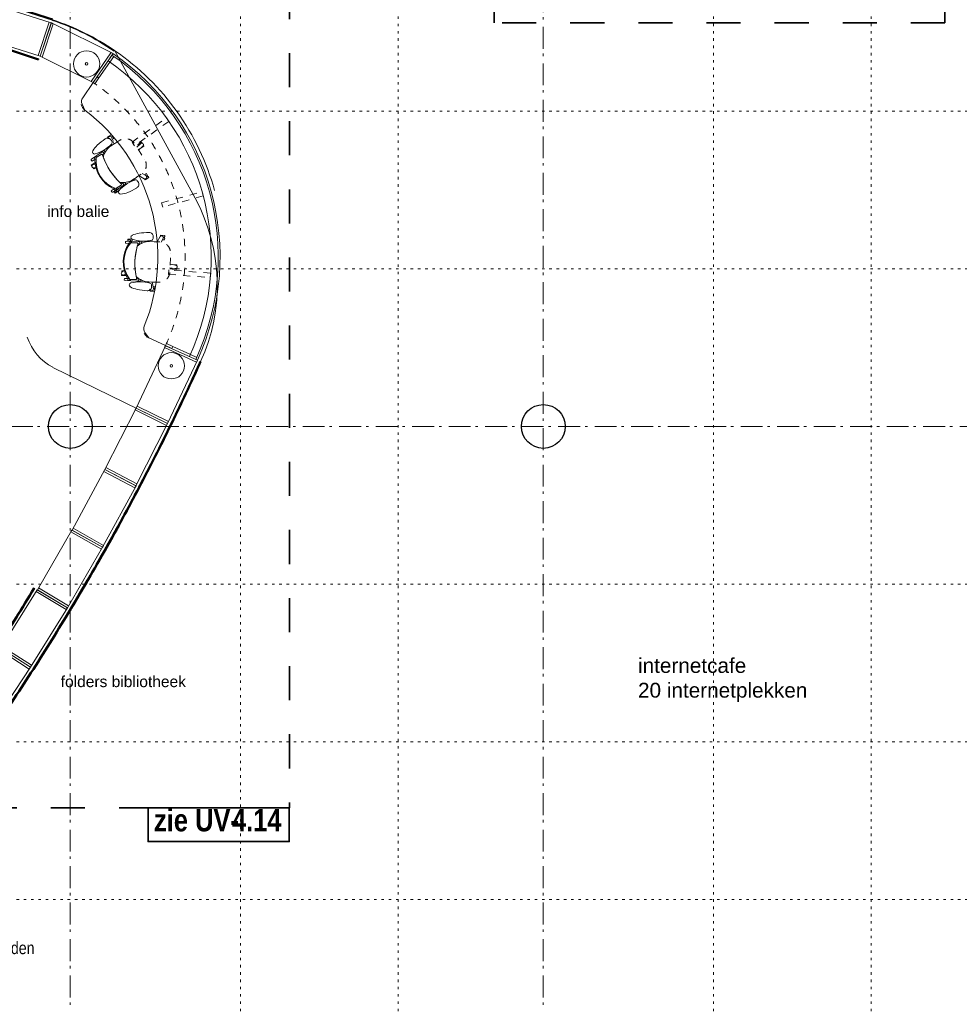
# Model space of a CAD drawing. Header units: millimetres. Extents: x 18442 to 242186, y -49554 to 63508.
# Tile 116 of 175: x 225663 to 236390, y -32956 to -21714. Entities that reach past the tile are written whole.
import ezdxf
from ezdxf.enums import TextEntityAlignment as Align

# ---------------------------------------------------------------- set-up
doc = ezdxf.new("R2010")
doc.units = ezdxf.units.MM
doc.header["$LTSCALE"] = 400
doc.header["$PDMODE"] = 1
doc.header["$PDSIZE"] = 15
for name, pattern in [('STYLE_01', [0.416641, 0.208282, -0.208359]), ('STYLE_05', [0.208282, 0.069427, -0.138855]), ('STYLE_06', [1.041641, 0.625, -0.208282, 0.069427, -0.138931]), ('STYLE_22', [1.944444, 0.972222, -0.972222])]:
    doc.linetypes.add(name, pattern=pattern)
for name, color, linetype, lineweight in [('1800_GRID', 9, 'STYLE_01', 9), ('Buitenkozijnen', 140, 'Continuous', 15), ('Fragmentaanduiding', 1, 'STYLE_22', 35), ('hulplijnen', 43, 'Continuous', 9), ('Interieur-losse inrichting', 8, 'Continuous', 5), ('mat-beton (ihwg)', 5, 'Continuous', 25), ('None', 7, 'Continuous', 9), ('Tekst', 140, 'Continuous', 15)]:
    doc.layers.add(name, color=color, linetype=linetype, lineweight=lineweight)
doc.styles.add('Abadi MT Condensed Light', font='txt', dxfattribs={"height": 176.388889})
doc.styles.add('Arial', font='arial.ttf', dxfattribs={"height": 176.388889})
doc.styles.add('Arial Narrow (bold)', font='ARIALNB.TTF', dxfattribs={"height": 172.861111})
doc.styles.get("Standard").update_dxf_attribs({"font": 'arial.ttf'})

# ---------------------------------------------------------------- blocks, each defined once
blk = doc.blocks.new('Kolom O 500')
at = {"layer": 'mat-beton (ihwg)', "lineweight": 25}
blk.add_circle((0, 0), 250, dxfattribs=at)
blk = doc.blocks.new('Fragment')
at = {"layer": 'Fragmentaanduiding', "linetype": 'Continuous', "lineweight": 35}
blk.add_lwpolyline([(-774, 197), (838, 197), (838, -190), (-774, -190)], close=True, dxfattribs=at)
at = {"layer": 'Fragmentaanduiding', "insert": (-707, 182), "char_height": 254, "attachment_point": 1, "style": 'Arial Narrow (bold)'}
blk.add_mtext('zie UV-', dxfattribs=at)
at = {"layer": 'Fragmentaanduiding', "style": 'Arial Narrow (bold)'}
blk.add_attdef('Fragment', text='', height=254, dxfattribs=at).set_placement((183, 182), align=Align.TOP_LEFT)
at = {"layer": 'None', "color": 0, "flags": 1}
blk.add_attdef('Detail', (-774, -647), '', height=254, dxfattribs=at)
blk = doc.blocks.new('kast 2 (2D)')
at = {"layer": 'None', "color": 8, "lineweight": 5}
for p, q in [((906, 2707), (904, 2700)), ((1611, 2357), (1607, 2350))]:
    blk.add_line(p, q, dxfattribs=at)
blk.add_lwpolyline([(889, 2671), (762, 2292), (1366, 1991), (1593, 2321)], close=True, dxfattribs=at)
at = {"layer": 'None', "color": 43, "lineweight": 9}
for points in [[(889, 2671), (911, 2660), (785, 2280), (762, 2292)], [(1570, 2332), (1593, 2321), (1366, 1991), (1344, 2002)]]:
    blk.add_lwpolyline(points, close=True, dxfattribs=at)
at = {"layer": 'None', "color": 8, "lineweight": 5}
for radius in [2847, 2855]:
    blk.add_arc((0, 0), radius, 55.6421, 71.4963, dxfattribs=at)
at = {"layer": 'None', "linetype": 'Continuous', "lineweight": 5}
for p in [(901, 2709), (1615, 2354)]:
    blk.add_point(p, dxfattribs=at)
blk = doc.blocks.new('kast 1a (2D)')
at = {"layer": 'hulplijnen', "color": 6, "linetype": 'Continuous', "lineweight": 50}
for radius, start, end in [(27020, 257.92, 259.5659), (27500, 257.9096, 259.5763)]:
    blk.add_arc((0, 0), radius, start, end, dxfattribs=at)
at = {"layer": 'None', "color": 9, "linetype": 'Continuous', "lineweight": 5}
for p, q in [((-5668, -26460), (-5752, -26851)), ((-5656, -26429), (-5655, -26422)), ((-4896, -26613), (-4968, -27007)), ((-4895, -26581), (-4893, -26573))]:
    blk.add_line(p, q, dxfattribs=at)
blk.add_lwpolyline([(-5668, -26460), (-5752, -26851), (-4968, -27007), (-4896, -26613)], close=True, dxfattribs=at)
at = {"layer": 'None', "color": 43, "linetype": 'Continuous', "lineweight": 9}
for points in [[(-5668, -26460), (-5643, -26465), (-5727, -26856), (-5752, -26851)], [(-4896, -26613), (-4920, -26609), (-4993, -27002), (-4968, -27007)]]:
    blk.add_lwpolyline(points, close=True, dxfattribs=at)
at = {"layer": 'None', "color": 9, "linetype": 'Continuous', "lineweight": 5}
for radius in [27028, 27020]:
    blk.add_arc((0, 0), radius, 257.92, 259.5659, dxfattribs=at)
for p in [(-5760, -26890), (-4975, -27046)]:
    blk.add_point(p, dxfattribs=at)
blk = doc.blocks.new('kast 1 (2D)')
at = {"layer": 'hulplijnen', "color": 6, "linetype": 'Continuous', "lineweight": 50}
for start, end in [(257.9096, 259.5763), (257.92, 259.5659), (257.92, 259.5659)]:
    blk.add_arc((0, 0), 27500, start, end, dxfattribs=at)
at = {"layer": 'None', "color": 9, "linetype": 'Continuous', "lineweight": 5}
for p, q in [((-5668, -26460), (-5752, -26851)), ((-4896, -26613), (-4968, -27007)), ((-5755, -26891), (-5753, -26883)), ((-4980, -27045), (-4979, -27037))]:
    blk.add_line(p, q, dxfattribs=at)
blk.add_lwpolyline([(-5668, -26460), (-5752, -26851), (-4968, -27007), (-4896, -26613)], close=True, dxfattribs=at)
at = {"layer": 'None', "color": 43, "linetype": 'Continuous', "lineweight": 9}
for points in [[(-5668, -26460), (-5643, -26465), (-5727, -26856), (-5752, -26851)], [(-4896, -26613), (-4920, -26609), (-4993, -27002), (-4968, -27007)]]:
    blk.add_lwpolyline(points, close=True, dxfattribs=at)
at = {"layer": 'None', "color": 9, "linetype": 'Continuous', "lineweight": 5}
for radius in [27500, 27492]:
    blk.add_arc((0, 0), radius, 257.92, 259.5659, dxfattribs=at)
for p in [(-5760, -26890), (-4975, -27046)]:
    blk.add_point(p, dxfattribs=at)
blk = doc.blocks.new('m bureaustoel')
at = {"layer": 'None', "color": 43, "lineweight": 9}
for p, q in [((102, 320), (120, 356)), ((142, 309), (156, 338)), ((-229, 260), (-240, 271)), ((-238, 252), (-229, 252)), ((-235, 143), (-231, 143)), ((226, 148), (231, 148)), ((-238, 77), (-230, 77)), ((227, 82), (235, 82)), ((240, 50), (230, 52)), ((230, 11), (264, 6))]:
    blk.add_line(p, q, dxfattribs=at)
at = {"layer": 'None', "color": 43, "linetype": 'STYLE_01', "lineweight": 9}
blk.add_line((264, 3), (307, -3), dxfattribs=at)
at = {"layer": 'None', "color": 8, "linetype": 'STYLE_01', "lineweight": 5}
for p, q in [((-230, -35), (-290, -67)), ((-270, -101), (-229, -80)), ((21, -187), (32, -251)), ((71, -243), (62, -187)), ((78, -212), (66, -213))]:
    blk.add_line(p, q, dxfattribs=at)
at = {"layer": 'None', "color": 43, "lineweight": 9, "flags": 128}
for points in [[(-213, 265), (-213, 195), (-213, 195, 0.380729), (-199, 186), (-199, 186), (-199, 186, -0.133147), (191, 191), (191, 191), (191, 191, 0.419316), (207, 203), (207, 203), (207, 268), (206, 269), (206, 269, 0.357822), (-213, 265)], [(-244, 33), (-244, 33, -0.345868), (-268, 13), (-268, 13), (-268, 13, -0.061855), (-292, 12), (-292, 12), (-292, 12, -0.414572), (-334, 60), (-334, 60), (-334, 60, -0.001397), (-334, 64), (-334, 64), (-334, 64, -0.041535), (-323, 175), (-323, 175), (-323, 175, -0.072923), (-298, 253), (-298, 253), (-297, 254), (-297, 254, -0.276476), (-277, 266), (-277, 266), (-277, 266, -0.379387), (-253, 250), (-253, 250), (-253, 250, -0.063182), (-235, 143), (-235, 143), (-235, 143, -0.027035), (-238, 77), (-238, 77), (-238, 77, -0.017734), (-244, 33)], [(290, 19), (290, 19, -0.061855), (267, 19), (267, 19), (267, 19, -0.345868), (242, 39), (242, 39), (242, 39, -0.044762), (231, 148), (231, 148), (231, 148, -0.063182), (246, 256), (246, 256), (246, 256, -0.379387), (269, 273), (269, 273), (269, 273, -0.276476), (290, 261), (290, 261), (291, 260), (291, 260, -0.072923), (318, 183), (318, 183), (318, 183, -0.043091), (331, 68), (331, 68), (331, 68, -0.414572), (290, 19)]]:
    blk.add_lwpolyline(points, format="xyb", close=True, dxfattribs=at)
for points in [[(-204, 273), (-204, 290), (-204, 290, -0.279662), (196, 295), (196, 295), (196, 277), (196, 277)], [(156, 338, 0.411514), (147, 365), (147, 365, 0.411514), (120, 356), (120, 356)], [(-229, 305, 0.592068), (-240, 271), (-240, 271)], [(-204, 272), (-205, 326), (-221, 326), (-221, 326, 0.237391), (-229, 318), (-229, 318), (-230, 183), (-231, 183), (-231, 143), (-209, 143)], [(-204, 287), (-217, 286), (-217, 286, 0.293235), (-224, 279), (-224, 279), (-224, 264), (-224, 264, 0.393455), (-217, 256), (-217, 256), (-213, 257)], [(205, 148), (226, 148), (226, 188), (224, 188), (220, 323), (220, 323, 0.237391), (212, 331), (212, 331), (196, 331), (197, 276)], [(197, 291), (210, 291), (210, 291, -0.293235), (217, 284), (217, 284), (217, 269), (217, 269, -0.393455), (210, 262), (210, 262), (207, 261)], [(-230, 1), (-231, 53), (-231, 53, -0.185034), (-175, 192), (-175, 192), (-175, 192, -0.117595), (170, 196), (170, 196), (170, 196, -0.012874), (177, 188), (177, 188), (177, 188, -0.05651), (205, 148), (205, 148), (205, 148, -0.116107), (230, 54), (230, 54), (230, 52), (230, 6)], [(307, -3, 0.259612), (325, 4), (325, 4)], [(325, 7, 0.429267), (322, 36), (322, 36)]]:
    blk.add_lwpolyline(points, format="xyb", dxfattribs=at)
at = {"layer": 'None', "color": 43, "lineweight": 9}
for points in [[(111, 338), (111, 362), (125, 362)], [(151, 362), (163, 363), (164, 313), (149, 312), (148, 314), (144, 314)], [(-239, 300), (-253, 300), (-253, 250), (-238, 250), (-238, 252)], [(-231, 183), (-221, 162), (-203, 162), (-203, 183), (-203, 183)], [(226, 188), (216, 167), (198, 167), (198, 188), (198, 188)], [(335, 7), (335, 35), (322, 35)]]:
    blk.add_lwpolyline(points, dxfattribs=at)
at = {"layer": 'None', "color": 8, "linetype": 'STYLE_01', "lineweight": 5, "flags": 128}
for points in [[(230, 3), (230, -63), (230, -69), (230, -69, -0.384639), (113, -187), (113, -187), (-104, -189), (-104, -189, -0.377232), (-229, -80), (-229, -80), (-230, -71), (-230, -3)], [(-290, -67, 0.41337), (-297, -94), (-297, -94, 0.41337), (-270, -101), (-270, -101)], [(32, -251, 0.426719), (55, -268), (55, -268), (55, -268, 0.426719), (71, -243), (71, -243)]]:
    blk.add_lwpolyline(points, format="xyb", dxfattribs=at)
at = {"layer": 'None', "color": 8, "lineweight": 5}
blk.add_lwpolyline([(283, 0), (283, -19), (298, -18), (298, -17), (320, -16), (320, -18), (335, -18), (335, 4)], dxfattribs=at)
at = {"layer": 'None', "color": 43, "linetype": 'Continuous', "lineweight": 9, "flags": 128}
blk.add_lwpolyline([(322, 36, 0.12328), (313, 40), (313, 40)], format="xyb", dxfattribs=at)
at = {"layer": 'None', "color": 8, "linetype": 'STYLE_01', "lineweight": 5}
for points in [[(-293, -69), (-307, -69), (-306, -119), (-291, -119)], [(-291, -119), (-291, -117), (-269, -117), (-269, -119), (-254, -119), (-255, -93)], [(26, -218), (27, -263), (38, -263)], [(78, -212), (79, -262), (65, -263)]]:
    blk.add_lwpolyline(points, dxfattribs=at)
blk = doc.blocks.new('*U2184')
at = {"layer": 'None', "color": 8, "lineweight": 5}
for p, q in [((47173, -16131), (47297, -15950)), ((46988, -16356), (47107, -16183)), ((47743, -19098), (47933, -19187)), ((48016, -19198), (48217, -19288)), ((46647, -19435), (47957, -20075))]:
    blk.add_line(p, q, dxfattribs=at)
at = {"layer": 'None', "color": 8, "lineweight": 5, "flags": 128}
for points in [[(48493, -17416, 0.176944), (47356, -15820), (48272, -17505, -0.236679), (48334, -19369, -0.236679)], [(46971, -16432, 0.201633), (47013, -16497), (46981, -16429, -0.269928), (46988, -16356, -0.269928)], [(47690, -19043, 0.198912), (47743, -19098), (47699, -19038, -0.266261), (47691, -18966), (47691, -18966), (47691, -18966, 0.165091), (47770, -17615), (47770, -17615, 0.164683), (47013, -16497), (47013, -16497)]]:
    blk.add_lwpolyline(points, format="xyb", dxfattribs=at)
at = {"layer": 'None', "color": 43, "lineweight": 9}
for points in [[(47277, -15936), (47322, -15870), (47343, -15884), (47297, -15950)], [(47107, -16183), (47152, -16117), (47173, -16131), (47128, -16197)], [(47943, -19164), (48016, -19198), (48006, -19220), (47933, -19187)], [(48217, -19288), (48290, -19321), (48279, -19344), (48206, -19311)]]:
    blk.add_lwpolyline(points, close=True, dxfattribs=at)
at = {"layer": 'None', "color": 8, "linetype": 'STYLE_01', "lineweight": 5}
for points in [[(47551, -16864), (47943, -16587), (47972, -16627), (47580, -16904)], [(47889, -17557), (48351, -17429), (48365, -17477), (47902, -17605)], [(47967, -18373), (48445, -18410), (48449, -18360), (47971, -18323)]]:
    blk.add_lwpolyline(points, close=True, dxfattribs=at)
at = {"layer": 'None', "linetype": 'STYLE_01', "lineweight": 9}
blk.add_lwpolyline([(47889, -17557), (48351, -17429), (48365, -17477), (47902, -17605)], close=True, dxfattribs=at)
at = {"layer": 'None', "color": 8, "lineweight": 5}
for centre, radius in [((47033, -15970), 150), ((47033, -15970), 15), ((48000, -19417), 150), ((48000, -19417), 15)]:
    blk.add_circle(centre, radius, dxfattribs=at)
for centre, radius, start, end in [((45741, -18174), 2715, 335.2675, 55.5418), ((45741, -18174), 2795, 335.2597, 55.5418), ((45741, -18174), 2815, 335.2675, 55.5418), ((46926, -18901), 602, 198.3474, 242.4357)]:
    blk.add_arc(centre, radius, start, end, dxfattribs=at)
at = {"layer": 'None', "color": 8, "linetype": 'STYLE_01', "lineweight": 5}
blk.add_arc((45741, -18174), 2415, 335.2675, 55.5418, dxfattribs=at)
at = {"layer": 'None', "linetype": 'Continuous', "lineweight": 5}
for p in [(48563, -18605), (48334, -19369)]:
    blk.add_point(p, dxfattribs=at)
at = {"layer": 'Interieur-losse inrichting', "color": 7, "rotation": 122.1091449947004}
blk.add_blockref('m bureaustoel', (47479, -17071), dxfattribs=at)
at = {"layer": 'Interieur-losse inrichting', "color": 7, "xscale": -1, "rotation": 88.70012266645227}
blk.add_blockref('m bureaustoel', (47799, -18231), dxfattribs=at)
at = {"layer": 'None', "color": 7}
for name, p, rotation in [('kast 1a (2D)', (23285, -8020), 67.71606848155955), ('kast 1a (2D)', (23285, -8020), 69.3828538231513), ('kast 1 (2D)', (23285, -8020), 71.04963916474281), ('kast 1 (2D)', (23285, -8020), 72.71642450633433), ('kast 1 (2D)', (23285, -8020), 74.38320984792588), ('kast 1 (2D)', (23285, -8020), 76.04999518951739), ('kast 1a (2D)', (37958, -41558), 173.6834466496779)]:
    blk.add_blockref(name, p, dxfattribs=dict(at, rotation=rotation))
blk.add_blockref('kast 2 (2D)', (45741, -18174), dxfattribs=at)
at = {"layer": 'None', "char_height": 127, "attachment_point": 1, "style": 'Arial'}
for s, insert in [('info balie', (46582, -17590)), ('folders bibliotheek', (46737, -22959))]:
    blk.add_mtext(s, dxfattribs=dict(at, insert=insert))
blk = doc.blocks.new('*U2426')
at = {"layer": '1800_GRID', "color": 43, "linetype": 'STYLE_05', "lineweight": 9}
for p, q in [((59591, -21910), (29270, -21910)), ((59591, -23710), (29270, -23710)), ((59591, -25510), (29270, -25510))]:
    blk.add_line(p, q, dxfattribs=at)
blk = doc.blocks.new('*U2427')
at = {"layer": '1800_GRID', "color": 43, "linetype": 'STYLE_05', "lineweight": 9}
for p, q in [((59591, -16510), (29270, -16510)), ((59591, -18310), (29270, -18310))]:
    blk.add_line(p, q, dxfattribs=at)
blk = doc.blocks.new('*U2429')
at = {"layer": '1800_GRID', "color": 7}
for name in ['*U2427', '*U2426']:
    blk.add_blockref(name, (0, 0), dxfattribs=at)
blk = doc.blocks.new('*U2432')
at = {"layer": '1800_GRID', "color": 43, "linetype": 'STYLE_05', "lineweight": 9}
for p, q in [((48791, -36784), (48791, -4384)), ((50591, -36784), (50591, -4384))]:
    blk.add_line(p, q, dxfattribs=at)
blk = doc.blocks.new('*U2433')
at = {"layer": '1800_GRID', "color": 43, "linetype": 'STYLE_05', "lineweight": 9}
for p, q in [((54191, -36784), (54191, -4384)), ((55991, -36784), (55991, -4384))]:
    blk.add_line(p, q, dxfattribs=at)
blk = doc.blocks.new('*U2434')
at = {"layer": '1800_GRID', "color": 43, "linetype": 'STYLE_05', "lineweight": 9}
for p, q in [((48791, -36784), (48791, -4384)), ((50591, -36784), (50591, -4384)), ((54191, -36784), (54191, -4384)), ((55991, -36784), (55991, -4384)), ((59591, -16510), (29270, -16510)), ((59591, -18310), (29270, -18310)), ((59591, -21910), (29270, -21910)), ((59591, -23710), (29270, -23710)), ((59591, -25510), (29270, -25510))]:
    blk.add_line(p, q, dxfattribs=at)

msp = doc.modelspace()

# ---------------------------------------------------------------- linework, layer by layer
at = {"layer": 'Fragmentaanduiding', "lineweight": 35}
for points in [[(231081.7849, -15938.38115), (236226.75585, -15938.38115), (236226.75585, -21748.38115), (231081.7849, -21748.38115)], [(214690.7849, -19761.96424), (228741.7849, -19761.96424), (228741.7849, -30711.96424), (214690.7849, -30711.96424)]]:
    msp.add_lwpolyline(points, close=True, dxfattribs=at)
at = {"layer": 'None', "color": 43, "linetype": 'STYLE_06', "lineweight": 9}
for p, q in [((226240.7849, -42878.38115), (226240.7849, -10632.74729)), ((231640.7849, -42878.38115), (231640.7849, -10632.74729)), ((241644.72553, -26358.38115), (207924.8249, -26358.38115))]:
    msp.add_line(p, q, dxfattribs=at)

# ---------------------------------------------------------------- block references
at = {"layer": '1800_GRID', "color": 7}
for name in ['*U2434', '*U2432', '*U2433', '*U2429']:
    msp.add_blockref(name, (179394.72553, -6248.38115), dxfattribs=at)
at = {"layer": 'Buitenkozijnen', "color": 7}
for p in [(226240.7849, -26358.38115), (231640.7849, -26358.38115), (231640.7849, -26358.38115)]:
    msp.add_blockref('Kolom O 500', p, dxfattribs=at)
at = {"layer": 'Fragmentaanduiding', "color": 7}
msp.add_blockref('Fragment', (227903.44535, -30908.93608), dxfattribs=at).add_auto_attribs({'Fragment': '4.14'})
at = {"layer": 'None', "color": 7}
msp.add_blockref('*U2184', (179394.72553, -6248.38115), dxfattribs=at)

# ---------------------------------------------------------------- texts
at = {"layer": 'None', "color": 140, "insert": (222561.7849, -32242.08206), "char_height": 141.1111111, "attachment_point": 1, "style": 'Abadi MT Condensed Light'}
msp.add_mtext('BSH op te nemen in kastenwand door derden\\PExacte positie nader te bepalen', dxfattribs=at)
at = {"layer": 'Tekst', "color": 0, "insert": (232722.3469, -29002.77751), "char_height": 169.3333333, "attachment_point": 1, "style": 'Arial'}
msp.add_mtext('internetcafe\\P20 internetplekken', dxfattribs=at)

doc.saveas('drawing.dxf')
